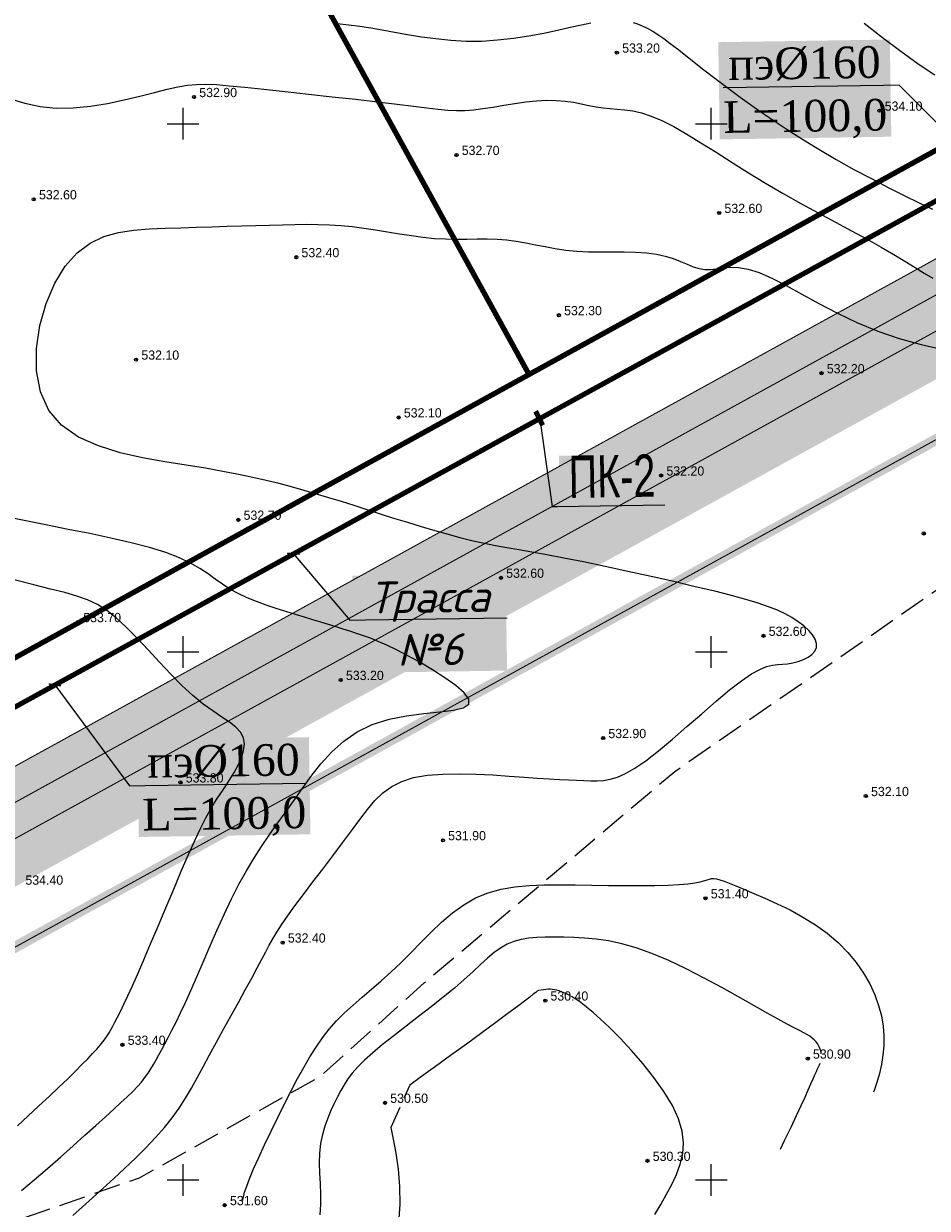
# Model space of a CAD drawing. Extents: x 0 to 361260, y 0 to 4201817.
# Tile 126 of 256: x 360635 to 360720, y 4200297 to 4200409. Entities that reach past the tile are written whole.
import ezdxf
from ezdxf import colors
from ezdxf.entities.mleader import LeaderData, LeaderLine
from ezdxf.math import Vec2, Vec3

# ---------------------------------------------------------------- set-up
doc = ezdxf.new("R2010")
doc.units = 0
doc.header["$LTSCALE"] = 0.5
doc.header["$MEASUREMENT"] = 0
doc.header["$PDMODE"] = 32
doc.header["$PDSIZE"] = 0.3
for name, pattern in [('CONTI', [0]), ('GOST2.303 6', [12, 8, -1.5, 1, -1.5]), ('STRIH_1', [3, 2, -1]), ('ДОРОГИ_ГРУНТ', [7, 5, -2])]:
    doc.linetypes.add(name, pattern=pattern)
for name, color, linetype in [('(00001)лот ранги', 7, 'Continuous'), ('(004) Точки рельефа', 7, 'Continuous'), ('(034) Формы рельефа', 32, 'Continuous'), ('GORIZDEFAULT', 32, 'CONTI'), ('OBRIV0', 32, 'CONTI'), ('PI_TTDEFAULT', 5, 'CONTI'), ('SETKR', 2, 'CONTI'), ('Водопровод 10', 7, 'Continuous'), ('Штрих Стекло', 7, 'Continuous')]:
    doc.layers.add(name, color=color, linetype=linetype)
doc.layers.add('0004. Услов. обоз. @ 1', color=250, linetype='Continuous', lineweight=30)
doc.styles.add('D-431', font='txt')

# ---------------------------------------------------------------- blocks, each defined once
blk = doc.blocks.new('BL_333')
at = {"color": 0}
for p, q in [((0, -1.5), (0, 1.5)), ((-1.5, 0), (1.5, 0))]:
    blk.add_line(p, q, dxfattribs=at)
blk = doc.blocks.new('_ArchTick')
at = {"color": 0, "linetype": 'ByBlock', "const_width": 0.15}
blk.add_lwpolyline([(-0.5, -0.5), (0.5, 0.5)], dxfattribs=at)
blk = doc.blocks.new('_None')

msp = doc.modelspace()

# ---------------------------------------------------------------- hatches: boundary and pattern name
at = {"layer": 'Штрих Стекло', "linetype": 'Continuous'}
h = msp.add_hatch(color=5, dxfattribs=at)
h.dxf.hatch_style = 1
h.set_gradient(color1=(173, 173, 173), color2=(166, 166, 166), one_color=1, tint=0.65)
edge = h.paths.add_edge_path()
edge.add_line((360067.205, 4200806.615), (360049.645, 4200796.938))
edge.add_arc((360052.059, 4200792.559), 5, 32.88524, 118.85775, ccw=False)
edge.add_line((360056.257, 4200795.274), (360060.259, 4200789.085))
edge.add_line((360060.259, 4200789.085), (360069.039, 4200793.924))
edge.add_line((360069.039, 4200793.924), (360065.267, 4200799.758))
edge.add_arc((360069.63, 4200802.227), 5.014, 118.92591, 209.50369, ccw=False)
edge = h.paths.add_edge_path()
edge.add_line((360236.317, 4200517.23), (360498.797, 4200265.225))
edge.add_arc((360509.185, 4200276.045), 15, 226.16627, 298.85775)
edge.add_line((360516.425, 4200262.908), (361136.886, 4200604.824))
edge.add_arc((361129.646, 4200617.961), 15, 298.85775, 396.46852)
edge.add_line((361141.709, 4200626.877), (360736.189, 4201168.806))
edge.add_arc((360740.21, 4201171.777), 5, 118.85775, 216.46852, ccw=False)
edge.add_line((360737.797, 4201176.157), (360731.547, 4201172.713))
edge.add_line((360731.547, 4201172.713), (361139.296, 4200625.094))
edge.add_arc((361129.646, 4200617.961), 12, -61.14225, 36.46852, ccw=False)
edge.add_line((361135.438, 4200607.451), (360507.891, 4200266.197))
edge.add_line((360507.891, 4200266.197), (360237.512, 4200520.465))
edge.add_line((360237.512, 4200520.465), (360062.893, 4200790.537))
edge.add_line((360062.893, 4200790.537), (360060.259, 4200789.085))
edge.add_line((360060.259, 4200789.085), (360234.992, 4200518.836))
edge.add_arc((360242.55, 4200523.723), 9, 212.88524, 226.16627)
edge = h.paths.add_edge_path(flags=16)
edge.add_line((360274.624, 4200503.308), (360634.832, 4200701.808))
edge.add_arc((360637.246, 4200697.429), 5, 28.85775, 118.85775, ccw=False)
edge.add_line((360641.625, 4200699.842), (360789.915, 4200430.746))
edge.add_arc((360785.536, 4200428.333), 5, -61.14225, 28.85775, ccw=False)
edge.add_line((360787.949, 4200423.954), (360511.598, 4200271.666))
edge.add_arc((360509.185, 4200276.045), 5, 226.82384, 298.85775, ccw=False)
edge.add_line((360505.764, 4200272.399), (360273.569, 4200495.328))
edge.add_arc((360277.037, 4200498.929), 5, 118.85775, 226.07521, ccw=False)
h.paths.add_polyline_path([(360274.624, 4200503.308), (360631.329, 4200699.877), (360780.102, 4200429.905), (360509.832, 4200280.969)], flags=0)
edge = h.paths.add_edge_path(flags=16)
edge.add_line((360648.845, 4200709.53), (360942.986, 4200871.621))
edge.add_arc((360945.4, 4200867.242), 5, 36.46852, 118.85775, ccw=False)
edge.add_line((360949.42, 4200870.214), (361133.667, 4200620.933))
edge.add_arc((361129.646, 4200617.961), 5, -61.14225, 36.46852, ccw=False)
edge.add_line((361132.059, 4200613.582), (360801.962, 4200431.676))
edge.add_arc((360799.549, 4200436.055), 5, 208.85775, 298.85775, ccw=False)
edge.add_line((360795.17, 4200433.642), (360646.88, 4200702.738))
edge.add_arc((360651.259, 4200705.151), 5, 118.85775, 208.85775, ccw=False)
h.paths.add_polyline_path([(360652.349, 4200711.46), (360938.867, 4200869.351), (361123.713, 4200619.259), (360801.122, 4200441.489)], flags=0)
edge = h.paths.add_edge_path(flags=17)
edge.add_line((361139.296, 4200625.094), (360731.547, 4201172.713))
edge.add_line((360731.547, 4201172.713), (360723.659, 4201168.366))
edge.add_arc((360726.073, 4201163.987), 5, 36.46852, 118.85775, ccw=False)
edge.add_line((360730.093, 4201166.959), (360939.826, 4200883.196))
edge.add_arc((360935.805, 4200880.224), 5, -61.14225, 36.46852, ccw=False)
edge.add_line((360938.218, 4200875.845), (360645.95, 4200714.785))
edge.add_arc((360643.536, 4200719.164), 5, 208.85775, 298.85775, ccw=False)
edge.add_line((360639.157, 4200716.751), (360490.867, 4200985.847))
edge.add_arc((360495.246, 4200988.26), 5, 118.85775, 208.85775, ccw=False)
edge.add_line((360492.833, 4200992.639), (360478.82, 4200984.917))
edge.add_arc((360481.233, 4200980.538), 5, 28.85775, 118.85775, ccw=False)
edge.add_line((360485.612, 4200982.951), (360633.903, 4200713.855))
edge.add_arc((360629.523, 4200711.442), 5, -61.14225, 28.85552, ccw=False)
edge.add_line((360631.937, 4200707.063), (360550.485, 4200662.177))
edge.add_arc((360548.072, 4200666.557), 5, 208.85775, 298.85775, ccw=False)
edge.add_line((360543.693, 4200664.143), (360395.403, 4200933.239))
edge.add_arc((360399.782, 4200935.652), 5, 118.85775, 208.85775, ccw=False)
edge.add_line((360397.369, 4200940.032), (360749.145, 4201133.884))
edge.add_arc((360751.558, 4201129.505), 5, 36.46852, 118.85775, ccw=False)
edge.add_line((360755.579, 4201132.477), (360745.985, 4201145.458))
edge.add_arc((360741.964, 4201142.486), 5, -61.14225, 36.46852, ccw=False)
edge.add_line((360744.377, 4201138.107), (360086.378, 4200775.506))
edge.add_arc((360084.042, 4200779.927), 5, 212.88524, 297.85041, ccw=False)
edge.add_line((360079.844, 4200777.212), (360088.552, 4200763.743))
edge.add_arc((360092.751, 4200766.458), 5, 118.85775, 212.88524, ccw=False)
edge.add_line((360090.338, 4200770.837), (360383.356, 4200932.309))
edge.add_arc((360385.769, 4200927.93), 5, 28.85775, 118.85775, ccw=False)
edge.add_line((360390.148, 4200930.343), (360538.438, 4200661.248))
edge.add_arc((360534.059, 4200658.834), 5, -61.14225, 28.85775, ccw=False)
edge.add_line((360536.472, 4200654.455), (360267.361, 4200506.157))
edge.add_arc((360264.948, 4200510.536), 5, 226.16627, 298.85775, ccw=False)
edge.add_line((360261.485, 4200506.929), (360243.327, 4200524.363))
edge.add_line((360243.327, 4200524.363), (360069.039, 4200793.924))
edge.add_line((360069.039, 4200793.924), (360062.893, 4200790.537))
edge.add_line((360062.893, 4200790.537), (360237.512, 4200520.465))
edge.add_line((360237.512, 4200520.465), (360507.891, 4200266.197))
edge.add_line((360507.891, 4200266.197), (361135.438, 4200607.451))
edge.add_arc((361129.646, 4200617.961), 12, 298.85775, 396.46852)

# ---------------------------------------------------------------- linework, layer by layer
at = {"layer": '(034) Формы рельефа', "linetype": 'ДОРОГИ_ГРУНТ', "flags": 128}
msp.add_lwpolyline([(360482.781, 4200258.269), (360503.36, 4200262.12), (360540.16, 4200273.49), (360571.629, 4200283.566), (360597.478, 4200285.82), (360621.43, 4200291.754), (360645.869, 4200300.203), (360663.014, 4200309.823), (360672.864, 4200318.692), (360696.547, 4200338.682), (360725.059, 4200358.436), (360749.385, 4200374.03), (360784.309, 4200395.099), (360811.615, 4200410.2), (360839.044, 4200435.53), (360866.689, 4200461.551), (360893.596, 4200482.577), (360919.739, 4200495.686), (360930.957, 4200499.104), (360950, 4200501.5), (360970.569, 4200508.087), (360980.41, 4200514.465), (360985.626, 4200527.791), (360988.679, 4200544.648), (360993.436, 4200584.307), (360994.52, 4200600.42), (360996.832, 4200613.062), (361003.742, 4200621.144), (361014.029, 4200628.488), (361032.05, 4200637.005), (361049.856, 4200645.42), (361060.221, 4200655.432), (361085.506, 4200687.483), (361100.578, 4200706.587), (361115.074, 4200727.431), (361116.743, 4200734.74), (361120.605, 4200787.819), (361123, 4200820.4), (361129.426, 4200846.644), (361137.082, 4200864.849), (361150.22, 4200896.626), (361157.514, 4200904.483), (361166.834, 4200910.639), (361175.773, 4200914.26)], dxfattribs=at)
at = {"ltscale": 0.149071, "const_width": 0.1}
msp.add_lwpolyline([(359943.476, 4200738.432), (360053.157, 4200798.874, -0.3937719), (360059.769, 4200797.209), (360238.667, 4200520.519), (360501.567, 4200268.11, 0.3282587), (360514.494, 4200266.411), (361134.955, 4200608.327, 0.4536768), (361138.492, 4200624.499), (360736.189, 4201168.806, -0.4536768), (360737.797, 4201176.157), (360868.753, 4201248.322)], format="xyb", dxfattribs=at)
for points in [[(360052.603, 4200791.717), (360231.678, 4200514.752), (360505.949, 4200251.426), (361159.312, 4200611.473), (360744.344, 4201172.914)], [(360519.985, 4200286.563), (360780.102, 4200429.905)]]:
    msp.add_lwpolyline(points, dxfattribs=at)
at = {"color": 1, "linetype": 'GOST2.303 6', "lineweight": 30, "const_width": 1.035}
msp.add_lwpolyline([(360055.869, 4200786.666), (360747.942, 4201168.046), (361159.312, 4200611.473), (360505.949, 4200251.426), (360231.678, 4200514.752)], close=True, dxfattribs=at)
at = {"color": 7, "linetype": 'STRIH_1', "ltscale": 2, "true_color": 0xffffff, "const_width": 0.1}
msp.add_lwpolyline([(360062.093, 4200799.14), (360240.997, 4200522.441), (360503.645, 4200270.274, 0.3282587), (360513.046, 4200269.038), (361133.507, 4200610.954, 0.4536768), (361136.08, 4200622.716), (360733.263, 4201167.717)], format="xyb", dxfattribs=at)
at = {"ltscale": 0.149071, "const_width": 0.1}
msp.add_lwpolyline([(360641.625, 4200699.842), (360789.915, 4200430.746, -0.4142136), (360787.949, 4200423.954), (360511.598, 4200271.666, -0.3282587), (360505.722, 4200272.438), (360273.574, 4200495.323, -0.5057308), (360274.624, 4200503.308), (360634.832, 4200701.808, -0.4142136)], format="xyb", close=True, dxfattribs=at)
at = {"color": 0, "ltscale": 0.149071, "const_width": 0.5}
for points in [[(360610.537, 4200507.303), (360707.887, 4200560.95), (360780.102, 4200429.905), (360682.751, 4200376.259)], [(360514.475, 4200454.367), (360610.537, 4200507.303), (360682.751, 4200376.259), (360612.964, 4200337.801), (360598.485, 4200364.076), (360572.21, 4200349.597)]]:
    msp.add_lwpolyline(points, close=True, dxfattribs=at)
at = {"color": 5, "linetype": 'Continuous', "lineweight": 106}
for points in [[(360673.542, 4200366.487), (360790.036, 4200430.511)], [(360459.819, 4200322.369), (360508.453, 4200275.756), (360673.542, 4200366.487)]]:
    msp.add_lwpolyline(points, dxfattribs=at)
at = {"layer": 'GORIZDEFAULT', "color": 32}
for points in [[(360692.6, 4200409.58, 533.5), (360693.02, 4200409.45, 533.5), (360693.46, 4200409.28, 533.5), (360693.92, 4200409.06, 533.5), (360694.41, 4200408.79, 533.5), (360694.94, 4200408.46, 533.5), (360695.5, 4200408.07, 533.5), (360696.12, 4200407.61, 533.5), (360696.8, 4200407.09, 533.5), (360697.55, 4200406.5, 533.5), (360698.38, 4200405.84, 533.5), (360699.31, 4200405.11, 533.5), (360700.34, 4200404.32, 533.5), (360701.48, 4200403.45, 533.5), (360702.73, 4200402.53, 533.5), (360704.07, 4200401.57, 533.5), (360705.5, 4200400.58, 533.5), (360707, 4200399.58, 533.5), (360708.57, 4200398.57, 533.5), (360710.18, 4200397.58, 533.5), (360711.84, 4200396.61, 533.5), (360713.51, 4200395.68, 533.5), (360715.16, 4200394.8, 533.5), (360716.76, 4200393.97, 533.5), (360718.28, 4200393.21, 533.5), (360719.68, 4200392.52, 533.5), (360720.95, 4200391.92, 533.5)], [(360664.58, 4200409.49, 533.5), (360665.68, 4200409.37, 533.5), (360666.73, 4200409.23, 533.5), (360667.77, 4200409.07, 533.5), (360668.86, 4200408.89, 533.5), (360670.02, 4200408.68, 533.5), (360671.26, 4200408.46, 533.5), (360672.57, 4200408.24, 533.5), (360673.93, 4200408.06, 533.5), (360675.34, 4200407.91, 533.5), (360676.79, 4200407.83, 533.5), (360678.27, 4200407.83, 533.5), (360679.78, 4200407.93, 533.5), (360681.27, 4200408.1, 533.5), (360682.74, 4200408.33, 533.5), (360684.14, 4200408.59, 533.5), (360685.45, 4200408.87, 533.5), (360686.66, 4200409.13, 533.5), (360687.71, 4200409.36, 533.5), (360688.61, 4200409.54, 533.5)], [(360714.47, 4200409.53, 534.5), (360716.21, 4200408.17, 534.5), (360717.94, 4200406.86, 534.5), (360719.6, 4200405.67, 534.5), (360721.16, 4200404.64, 534.5)], [(360633.63, 4200402.35, 533), (360635.01, 4200401.94, 533), (360636.47, 4200401.64, 533), (360638, 4200401.49, 533), (360639.6, 4200401.5, 533), (360641.23, 4200401.66, 533), (360642.85, 4200401.93, 533), (360644.43, 4200402.26, 533), (360645.91, 4200402.62, 533), (360647.28, 4200402.97, 533), (360648.49, 4200403.28, 533), (360649.51, 4200403.51, 533), (360650.41, 4200403.66, 533), (360651.27, 4200403.73, 533), (360652.16, 4200403.75, 533), (360653.17, 4200403.7, 533), (360654.37, 4200403.6, 533), (360655.84, 4200403.45, 533), (360657.63, 4200403.26, 533), (360659.68, 4200403.05, 533), (360661.87, 4200402.81, 533), (360664.13, 4200402.56, 533), (360666.34, 4200402.32, 533), (360668.42, 4200402.08, 533), (360670.27, 4200401.86, 533), (360671.81, 4200401.66, 533), (360673.08, 4200401.5, 533), (360674.14, 4200401.37, 533), (360675.05, 4200401.29, 533), (360675.87, 4200401.25, 533), (360676.66, 4200401.26, 533), (360677.48, 4200401.32, 533), (360678.38, 4200401.43, 533), (360679.35, 4200401.58, 533), (360680.36, 4200401.75, 533), (360681.4, 4200401.91, 533), (360682.44, 4200402.06, 533), (360683.45, 4200402.17, 533), (360684.42, 4200402.23, 533), (360685.32, 4200402.21, 533), (360686.16, 4200402.14, 533), (360686.95, 4200402.03, 533), (360687.7, 4200401.89, 533), (360688.41, 4200401.74, 533), (360689.1, 4200401.61, 533), (360689.77, 4200401.51, 533), (360690.44, 4200401.44, 533), (360691.11, 4200401.39, 533), (360691.82, 4200401.32, 533), (360692.58, 4200401.21, 533), (360693.4, 4200401.02, 533), (360694.31, 4200400.73, 533), (360695.32, 4200400.31, 533), (360696.45, 4200399.74, 533), (360697.69, 4200399.02, 533), (360699.03, 4200398.2, 533), (360700.46, 4200397.3, 533), (360701.97, 4200396.34, 533), (360703.53, 4200395.35, 533), (360705.15, 4200394.36, 533), (360706.81, 4200393.39, 533), (360708.48, 4200392.46, 533), (360710.13, 4200391.55, 533), (360711.75, 4200390.68, 533), (360713.29, 4200389.85, 533), (360714.75, 4200389.06, 533), (360716.08, 4200388.31, 533), (360717.28, 4200387.62, 533), (360718.34, 4200386.98, 533), (360719.3, 4200386.39, 533), (360720.17, 4200385.86, 533), (360720.97, 4200385.39, 533)], [(360639.56, 4200296.64, 532.5), (360640.47, 4200297.45, 532.5), (360641.42, 4200298.3, 532.5), (360642.41, 4200299.19, 532.5), (360643.44, 4200300.13, 532.5), (360644.47, 4200301.08, 532.5), (360645.49, 4200302.06, 532.5), (360646.47, 4200303.04, 532.5), (360647.39, 4200304.01, 532.5), (360648.23, 4200304.96, 532.5), (360648.97, 4200305.89, 532.5), (360649.63, 4200306.81, 532.5), (360650.23, 4200307.73, 532.5), (360650.79, 4200308.68, 532.5), (360651.34, 4200309.67, 532.5), (360651.91, 4200310.71, 532.5), (360652.5, 4200311.83, 532.5), (360653.16, 4200313.03, 532.5), (360653.84, 4200314.29, 532.5), (360654.54, 4200315.56, 532.5), (360655.24, 4200316.81, 532.5), (360655.89, 4200318.01, 532.5), (360656.5, 4200319.12, 532.5), (360657.02, 4200320.09, 532.5), (360657.45, 4200320.91, 532.5), (360657.82, 4200321.61, 532.5), (360658.15, 4200322.24, 532.5), (360658.49, 4200322.84, 532.5), (360658.87, 4200323.46, 532.5), (360659.33, 4200324.16, 532.5), (360659.89, 4200324.97, 532.5), (360660.59, 4200325.94, 532.5), (360661.4, 4200327.03, 532.5), (360662.29, 4200328.21, 532.5), (360663.23, 4200329.44, 532.5), (360664.17, 4200330.69, 532.5), (360665.08, 4200331.91, 532.5), (360665.94, 4200333.06, 532.5), (360666.72, 4200334.12, 532.5), (360667.45, 4200335.08, 532.5), (360668.16, 4200335.92, 532.5), (360668.92, 4200336.64, 532.5), (360669.75, 4200337.25, 532.5), (360670.7, 4200337.73, 532.5), (360671.82, 4200338.09, 532.5), (360673.13, 4200338.32, 532.5), (360674.59, 4200338.43, 532.5), (360676.14, 4200338.46, 532.5), (360677.75, 4200338.42, 532.5), (360679.34, 4200338.34, 532.5), (360680.88, 4200338.24, 532.5), (360682.29, 4200338.13, 532.5), (360683.55, 4200338.04, 532.5), (360684.65, 4200337.97, 532.5), (360685.63, 4200337.92, 532.5), (360686.49, 4200337.87, 532.5), (360687.26, 4200337.84, 532.5), (360687.95, 4200337.82, 532.5), (360688.59, 4200337.8, 532.5), (360689.2, 4200337.8, 532.5), (360689.81, 4200337.83, 532.5), (360690.44, 4200337.93, 532.5), (360691.12, 4200338.13, 532.5), (360691.89, 4200338.47, 532.5), (360692.78, 4200338.98, 532.5), (360693.81, 4200339.69, 532.5), (360695, 4200340.63, 532.5), (360696.32, 4200341.73, 532.5), (360697.7, 4200342.92, 532.5), (360699.1, 4200344.14, 532.5), (360700.46, 4200345.32, 532.5), (360701.73, 4200346.39, 532.5), (360702.86, 4200347.26, 532.5), (360703.81, 4200347.91, 532.5), (360704.59, 4200348.34, 532.5), (360705.24, 4200348.6, 532.5), (360705.8, 4200348.75, 532.5), (360706.29, 4200348.81, 532.5), (360706.76, 4200348.84, 532.5), (360707.23, 4200348.87, 532.5), (360707.72, 4200348.96, 532.5), (360708.23, 4200349.09, 532.5), (360708.72, 4200349.27, 532.5), (360709.17, 4200349.5, 532.5), (360709.54, 4200349.76, 532.5), (360709.82, 4200350.07, 532.5), (360709.97, 4200350.41, 532.5), (360709.98, 4200350.79, 532.5), (360709.85, 4200351.19, 532.5), (360709.59, 4200351.6, 532.5), (360709.23, 4200352.03, 532.5), (360708.77, 4200352.45, 532.5), (360708.24, 4200352.85, 532.5), (360707.64, 4200353.24, 532.5), (360706.99, 4200353.6, 532.5), (360706.26, 4200353.94, 532.5), (360705.42, 4200354.27, 532.5), (360704.44, 4200354.6, 532.5), (360703.28, 4200354.95, 532.5), (360701.92, 4200355.32, 532.5), (360700.33, 4200355.73, 532.5), (360698.48, 4200356.17, 532.5), (360696.45, 4200356.65, 532.5), (360694.3, 4200357.14, 532.5), (360692.11, 4200357.62, 532.5), (360689.96, 4200358.08, 532.5), (360687.91, 4200358.51, 532.5), (360686.05, 4200358.88, 532.5), (360684.43, 4200359.18, 532.5), (360683.03, 4200359.44, 532.5), (360681.78, 4200359.65, 532.5), (360680.65, 4200359.85, 532.5), (360679.59, 4200360.04, 532.5), (360678.55, 4200360.25, 532.5), (360677.47, 4200360.49, 532.5), (360676.33, 4200360.77, 532.5), (360675.12, 4200361.1, 532.5), (360673.86, 4200361.46, 532.5), (360672.57, 4200361.84, 532.5), (360671.27, 4200362.24, 532.5), (360669.96, 4200362.64, 532.5), (360668.68, 4200363.05, 532.5), (360667.42, 4200363.45, 532.5), (360666.19, 4200363.84, 532.5), (360664.99, 4200364.22, 532.5), (360663.8, 4200364.59, 532.5), (360662.62, 4200364.94, 532.5), (360661.45, 4200365.29, 532.5), (360660.28, 4200365.61, 532.5), (360659.1, 4200365.93, 532.5), (360657.88, 4200366.22, 532.5), (360656.6, 4200366.52, 532.5), (360655.24, 4200366.8, 532.5), (360653.75, 4200367.09, 532.5), (360652.11, 4200367.38, 532.5), (360650.29, 4200367.67, 532.5), (360648.28, 4200367.99, 532.5), (360646.16, 4200368.36, 532.5), (360644.03, 4200368.84, 532.5), (360641.98, 4200369.49, 532.5), (360640.1, 4200370.34, 532.5), (360638.5, 4200371.45, 532.5), (360637.28, 4200372.86, 532.5), (360636.49, 4200374.61, 532.5), (360636.12, 4200376.6, 532.5), (360636.12, 4200378.73, 532.5), (360636.45, 4200380.9, 532.5), (360637.04, 4200382.99, 532.5), (360637.85, 4200384.9, 532.5), (360638.84, 4200386.52, 532.5), (360639.96, 4200387.77, 532.5), (360641.19, 4200388.68, 532.5), (360642.5, 4200389.31, 532.5), (360643.89, 4200389.71, 532.5), (360645.32, 4200389.93, 532.5), (360646.8, 4200390.05, 532.5), (360648.29, 4200390.1, 532.5), (360649.78, 4200390.15, 532.5), (360651.27, 4200390.2, 532.5), (360652.73, 4200390.25, 532.5), (360654.16, 4200390.29, 532.5), (360655.56, 4200390.33, 532.5), (360656.9, 4200390.37, 532.5), (360658.19, 4200390.41, 532.5), (360659.4, 4200390.44, 532.5), (360660.57, 4200390.47, 532.5), (360661.68, 4200390.48, 532.5), (360662.77, 4200390.47, 532.5), (360663.85, 4200390.43, 532.5), (360664.92, 4200390.36, 532.5), (360666, 4200390.26, 532.5), (360667.11, 4200390.12, 532.5), (360668.23, 4200389.95, 532.5), (360669.36, 4200389.76, 532.5), (360670.48, 4200389.58, 532.5), (360671.61, 4200389.41, 532.5), (360672.71, 4200389.26, 532.5), (360673.79, 4200389.15, 532.5), (360674.84, 4200389.1, 532.5), (360675.87, 4200389.08, 532.5), (360676.86, 4200389.08, 532.5), (360677.83, 4200389.09, 532.5), (360678.78, 4200389.09, 532.5), (360679.72, 4200389.06, 532.5), (360680.63, 4200389, 532.5), (360681.54, 4200388.89, 532.5), (360682.45, 4200388.73, 532.5), (360683.36, 4200388.55, 532.5), (360684.29, 4200388.37, 532.5), (360685.24, 4200388.19, 532.5), (360686.24, 4200388.04, 532.5), (360687.28, 4200387.94, 532.5), (360688.37, 4200387.88, 532.5), (360689.49, 4200387.86, 532.5), (360690.63, 4200387.86, 532.5), (360691.75, 4200387.86, 532.5), (360692.84, 4200387.84, 532.5), (360693.86, 4200387.78, 532.5), (360694.81, 4200387.66, 532.5), (360695.65, 4200387.47, 532.5), (360696.41, 4200387.23, 532.5), (360697.09, 4200386.96, 532.5), (360697.72, 4200386.69, 532.5), (360698.3, 4200386.46, 532.5), (360698.85, 4200386.28, 532.5), (360699.39, 4200386.19, 532.5), (360699.93, 4200386.19, 532.5), (360700.5, 4200386.26, 532.5), (360701.12, 4200386.35, 532.5), (360701.8, 4200386.41, 532.5), (360702.59, 4200386.38, 532.5), (360703.49, 4200386.23, 532.5), (360704.53, 4200385.91, 532.5), (360705.73, 4200385.38, 532.5), (360707.08, 4200384.68, 532.5), (360708.57, 4200383.86, 532.5), (360710.2, 4200382.97, 532.5), (360711.94, 4200382.05, 532.5), (360713.8, 4200381.17, 532.5), (360715.76, 4200380.36, 532.5), (360717.8, 4200379.67, 532.5), (360719.88, 4200379.1, 532.5), (360721.97, 4200378.63, 532.5)], [(360634.69, 4200298.99, 533), (360635.91, 4200300.02, 533), (360637.15, 4200301.09, 533), (360638.39, 4200302.17, 533), (360639.58, 4200303.23, 533), (360640.71, 4200304.24, 533), (360641.74, 4200305.16, 533), (360642.65, 4200305.98, 533), (360643.44, 4200306.69, 533), (360644.12, 4200307.32, 533), (360644.72, 4200307.88, 533), (360645.23, 4200308.38, 533), (360645.67, 4200308.84, 533), (360646.05, 4200309.27, 533), (360646.39, 4200309.69, 533), (360646.68, 4200310.1, 533), (360646.96, 4200310.51, 533), (360647.21, 4200310.94, 533), (360647.46, 4200311.38, 533), (360647.71, 4200311.85, 533), (360647.98, 4200312.35, 533), (360648.27, 4200312.89, 533), (360648.59, 4200313.5, 533), (360648.95, 4200314.17, 533), (360649.33, 4200314.94, 533), (360649.76, 4200315.81, 533), (360650.23, 4200316.81, 533), (360650.74, 4200317.95, 533), (360651.3, 4200319.23, 533), (360651.9, 4200320.63, 533), (360652.53, 4200322.11, 533), (360653.19, 4200323.62, 533), (360653.88, 4200325.13, 533), (360654.57, 4200326.6, 533), (360655.28, 4200327.99, 533), (360655.99, 4200329.26, 533), (360656.7, 4200330.45, 533), (360657.42, 4200331.56, 533), (360658.15, 4200332.63, 533), (360658.89, 4200333.69, 533), (360659.66, 4200334.76, 533), (360660.44, 4200335.87, 533), (360661.26, 4200337.04, 533), (360662.12, 4200338.23, 533), (360663.05, 4200339.41, 533), (360664.07, 4200340.53, 533), (360665.21, 4200341.55, 533), (360666.48, 4200342.43, 533), (360667.91, 4200343.13, 533), (360669.5, 4200343.63, 533), (360671.16, 4200343.95, 533), (360672.8, 4200344.17, 533), (360674.31, 4200344.33, 533), (360675.59, 4200344.49, 533), (360676.53, 4200344.71, 533), (360677.04, 4200345.04, 533), (360677.04, 4200345.52, 533), (360676.6, 4200346.12, 533), (360675.82, 4200346.81, 533), (360674.79, 4200347.55, 533), (360673.62, 4200348.3, 533), (360672.4, 4200349.01, 533), (360671.23, 4200349.65, 533), (360670.19, 4200350.19, 533), (360669.28, 4200350.62, 533), (360668.48, 4200350.98, 533), (360667.75, 4200351.28, 533), (360667.08, 4200351.53, 533), (360666.43, 4200351.75, 533), (360665.8, 4200351.95, 533), (360665.15, 4200352.15, 533), (360664.48, 4200352.36, 533), (360663.78, 4200352.58, 533), (360663.05, 4200352.8, 533), (360662.29, 4200353.04, 533), (360661.48, 4200353.28, 533), (360660.63, 4200353.54, 533), (360659.74, 4200353.82, 533), (360658.82, 4200354.11, 533), (360657.88, 4200354.42, 533), (360656.96, 4200354.76, 533), (360656.06, 4200355.12, 533), (360655.21, 4200355.52, 533), (360654.43, 4200355.94, 533), (360653.72, 4200356.4, 533), (360653.05, 4200356.88, 533), (360652.36, 4200357.38, 533), (360651.6, 4200357.89, 533), (360650.71, 4200358.4, 533), (360649.66, 4200358.91, 533), (360648.37, 4200359.4, 533), (360646.83, 4200359.88, 533), (360645.07, 4200360.33, 533), (360643.16, 4200360.77, 533), (360641.16, 4200361.19, 533), (360639.13, 4200361.59, 533), (360637.15, 4200361.98, 533), (360635.27, 4200362.36, 533), (360633.53, 4200362.72, 533)], [(360634.31, 4200305.13, 533.5), (360635.34, 4200306.06, 533.5), (360636.36, 4200307.01, 533.5), (360637.34, 4200307.92, 533.5), (360638.25, 4200308.78, 533.5), (360639.08, 4200309.58, 533.5), (360639.8, 4200310.29, 533.5), (360640.43, 4200310.92, 533.5), (360640.97, 4200311.47, 533.5), (360641.43, 4200311.96, 533.5), (360641.82, 4200312.39, 533.5), (360642.14, 4200312.76, 533.5), (360642.4, 4200313.08, 533.5), (360642.62, 4200313.37, 533.5), (360642.81, 4200313.65, 533.5), (360642.99, 4200313.93, 533.5), (360643.16, 4200314.22, 533.5), (360643.34, 4200314.56, 533.5), (360643.54, 4200314.95, 533.5), (360643.78, 4200315.41, 533.5), (360644.06, 4200315.96, 533.5), (360644.38, 4200316.63, 533.5), (360644.76, 4200317.43, 533.5), (360645.2, 4200318.38, 533.5), (360645.71, 4200319.51, 533.5), (360646.28, 4200320.83, 533.5), (360646.93, 4200322.35, 533.5), (360647.63, 4200324.02, 533.5), (360648.37, 4200325.77, 533.5), (360649.11, 4200327.54, 533.5), (360649.83, 4200329.24, 533.5), (360650.52, 4200330.82, 533.5), (360651.14, 4200332.2, 533.5), (360651.67, 4200333.34, 533.5), (360652.14, 4200334.27, 533.5), (360652.56, 4200335.02, 533.5), (360652.94, 4200335.66, 533.5), (360653.3, 4200336.22, 533.5), (360653.66, 4200336.75, 533.5), (360654.04, 4200337.31, 533.5), (360654.44, 4200337.92, 533.5), (360654.84, 4200338.58, 533.5), (360655.22, 4200339.27, 533.5), (360655.52, 4200339.96, 533.5), (360655.73, 4200340.63, 533.5), (360655.81, 4200341.28, 533.5), (360655.73, 4200341.86, 533.5), (360655.45, 4200342.38, 533.5), (360655, 4200342.86, 533.5), (360654.4, 4200343.33, 533.5), (360653.67, 4200343.83, 533.5), (360652.83, 4200344.4, 533.5), (360651.91, 4200345.06, 533.5), (360650.92, 4200345.86, 533.5), (360649.88, 4200346.82, 533.5), (360648.83, 4200347.89, 533.5), (360647.76, 4200349.03, 533.5), (360646.69, 4200350.18, 533.5), (360645.65, 4200351.3, 533.5), (360644.64, 4200352.32, 533.5), (360643.68, 4200353.21, 533.5), (360642.78, 4200353.91, 533.5), (360641.89, 4200354.47, 533.5), (360640.96, 4200354.91, 533.5), (360639.95, 4200355.27, 533.5), (360638.8, 4200355.61, 533.5), (360637.46, 4200355.95, 533.5), (360635.87, 4200356.34, 533.5), (360634.02, 4200356.81, 533.5)], [(360655.62, 4200298.05, 531.5), (360655.71, 4200298.4, 531.5), (360655.83, 4200298.84, 531.5), (360656.02, 4200299.4, 531.5), (360656.29, 4200300.09, 531.5), (360656.68, 4200301.04, 531.5), (360657.17, 4200302.13, 531.5), (360657.72, 4200303.33, 531.5), (360658.33, 4200304.61, 531.5), (360658.96, 4200305.91, 531.5), (360659.6, 4200307.2, 531.5), (360660.23, 4200308.44, 531.5), (360660.84, 4200309.59, 531.5), (360661.42, 4200310.65, 531.5), (360662, 4200311.65, 531.5), (360662.59, 4200312.57, 531.5), (360663.2, 4200313.44, 531.5), (360663.84, 4200314.27, 531.5), (360664.53, 4200315.05, 531.5), (360665.29, 4200315.81, 531.5), (360666.09, 4200316.56, 531.5), (360666.95, 4200317.3, 531.5), (360667.84, 4200318.06, 531.5), (360668.75, 4200318.85, 531.5), (360669.68, 4200319.68, 531.5), (360670.62, 4200320.56, 531.5), (360671.57, 4200321.5, 531.5), (360672.52, 4200322.48, 531.5), (360673.49, 4200323.46, 531.5), (360674.48, 4200324.4, 531.5), (360675.5, 4200325.28, 531.5), (360676.57, 4200326.06, 531.5), (360677.69, 4200326.71, 531.5), (360678.87, 4200327.19, 531.5), (360680.11, 4200327.54, 531.5), (360681.4, 4200327.76, 531.5), (360682.75, 4200327.89, 531.5), (360684.16, 4200327.94, 531.5), (360685.62, 4200327.95, 531.5), (360687.13, 4200327.93, 531.5), (360688.69, 4200327.9, 531.5), (360690.27, 4200327.88, 531.5), (360691.81, 4200327.87, 531.5), (360693.29, 4200327.87, 531.5), (360694.67, 4200327.88, 531.5), (360695.91, 4200327.91, 531.5), (360696.96, 4200327.96, 531.5), (360697.8, 4200328.04, 531.5), (360698.45, 4200328.13, 531.5), (360698.94, 4200328.23, 531.5), (360699.31, 4200328.33, 531.5), (360699.6, 4200328.42, 531.5), (360699.83, 4200328.49, 531.5), (360700.04, 4200328.54, 531.5), (360700.25, 4200328.54, 531.5), (360700.51, 4200328.5, 531.5), (360700.82, 4200328.42, 531.5), (360701.21, 4200328.28, 531.5), (360701.7, 4200328.09, 531.5), (360702.32, 4200327.84, 531.5), (360703.09, 4200327.52, 531.5), (360704.02, 4200327.13, 531.5), (360705.09, 4200326.68, 531.5), (360706.25, 4200326.15, 531.5), (360707.46, 4200325.56, 531.5), (360708.68, 4200324.89, 531.5), (360709.87, 4200324.15, 531.5), (360710.99, 4200323.35, 531.5), (360712.01, 4200322.48, 531.5), (360712.92, 4200321.55, 531.5), (360713.73, 4200320.58, 531.5), (360714.42, 4200319.58, 531.5), (360715, 4200318.56, 531.5), (360715.48, 4200317.54, 531.5), (360715.85, 4200316.53, 531.5), (360716.11, 4200315.54, 531.5), (360716.28, 4200314.57, 531.5), (360716.35, 4200313.63, 531.5), (360716.34, 4200312.71, 531.5), (360716.26, 4200311.81, 531.5), (360716.12, 4200310.93, 531.5), (360715.92, 4200310.08, 531.5), (360715.68, 4200309.24, 531.5), (360715.38, 4200308.38, 531.5), (360715.349, 4200308.301, 531.5)], [(360710.42, 4200311.93, 531), (360710.4, 4200312.07, 531), (360710.37, 4200312.22, 531), (360710.32, 4200312.37, 531), (360710.25, 4200312.55, 531), (360710.17, 4200312.73, 531), (360710.06, 4200312.91, 531), (360709.92, 4200313.09, 531), (360709.76, 4200313.26, 531), (360709.57, 4200313.43, 531), (360709.35, 4200313.6, 531), (360709.1, 4200313.75, 531), (360708.78, 4200313.93, 531), (360708.37, 4200314.14, 531), (360707.85, 4200314.4, 531), (360707.18, 4200314.75, 531), (360706.33, 4200315.21, 531), (360705.28, 4200315.79, 531), (360704.02, 4200316.51, 531), (360702.57, 4200317.33, 531), (360700.99, 4200318.21, 531), (360699.33, 4200319.11, 531), (360697.64, 4200319.98, 531), (360695.98, 4200320.78, 531), (360694.38, 4200321.45, 531), (360692.9, 4200321.98, 531), (360691.54, 4200322.36, 531), (360690.27, 4200322.63, 531), (360689.1, 4200322.8, 531), (360688.01, 4200322.9, 531), (360687, 4200322.96, 531), (360686.04, 4200322.98, 531), (360685.14, 4200323, 531), (360684.29, 4200323, 531), (360683.48, 4200322.97, 531), (360682.72, 4200322.9, 531), (360682, 4200322.78, 531), (360681.32, 4200322.59, 531), (360680.67, 4200322.32, 531), (360680.05, 4200321.96, 531), (360679.44, 4200321.52, 531), (360678.81, 4200320.99, 531), (360678.15, 4200320.39, 531), (360677.42, 4200319.71, 531), (360676.61, 4200318.97, 531), (360675.68, 4200318.16, 531), (360674.63, 4200317.29, 531), (360673.49, 4200316.39, 531), (360672.3, 4200315.47, 531), (360671.11, 4200314.56, 531), (360669.95, 4200313.66, 531), (360668.89, 4200312.82, 531), (360667.95, 4200312.04, 531), (360667.17, 4200311.33, 531), (360666.54, 4200310.7, 531), (360666.02, 4200310.12, 531), (360665.6, 4200309.56, 531), (360665.24, 4200309.02, 531), (360664.93, 4200308.46, 531), (360664.62, 4200307.88, 531), (360664.31, 4200307.25, 531), (360663.99, 4200306.58, 531), (360663.69, 4200305.86, 531), (360663.42, 4200305.1, 531), (360663.19, 4200304.29, 531), (360663.01, 4200303.44, 531), (360662.91, 4200302.54, 531), (360662.89, 4200301.6, 531), (360662.92, 4200300.63, 531), (360662.98, 4200299.65, 531), (360663.02, 4200298.66, 531), (360663.02, 4200297.67, 531), (360662.95, 4200296.7, 531)], [(360686.68, 4200317.42, 530.5), (360686.44, 4200317.55, 530.5), (360686.22, 4200317.65, 530.5), (360685.9, 4200317.79, 530.5), (360685.62, 4200317.89, 530.5), (360685.37, 4200317.97, 530.5), (360685.15, 4200318.01, 530.5), (360684.95, 4200318.04, 530.5), (360684.77, 4200318.06, 530.5), (360684.6, 4200318.07, 530.5), (360683.65, 4200317.93, 530.5), (360683.53, 4200317.86, 530.5), (360683.38, 4200317.75, 530.5), (360683.15, 4200317.58, 530.5), (360682.82, 4200317.32, 530.5), (360682.33, 4200316.94, 530.5), (360681.66, 4200316.43, 530.5), (360680.75, 4200315.75, 530.5), (360679.6, 4200314.9, 530.5), (360678.27, 4200313.92, 530.5), (360676.82, 4200312.87, 530.5), (360675.33, 4200311.79, 530.5), (360673.9, 4200310.75, 530.5), (360672.58, 4200309.79, 530.5), (360671.47, 4200308.98, 530.5), (360670.91, 4200307.74, 530.5)], [(360694.67, 4200296.72, 530.5), (360695.23, 4200297.69, 530.5), (360695.76, 4200298.64, 530.5), (360696.27, 4200299.58, 530.5), (360696.71, 4200300.52, 530.5), (360697.07, 4200301.48, 530.5), (360697.3, 4200302.48, 530.5), (360697.38, 4200303.52, 530.5), (360697.26, 4200304.62, 530.5), (360696.91, 4200305.8, 530.5), (360696.32, 4200307.06, 530.5), (360695.52, 4200308.38, 530.5), (360694.57, 4200309.71, 530.5), (360693.53, 4200311.02, 530.5), (360692.44, 4200312.27, 530.5), (360691.37, 4200313.41, 530.5), (360690.38, 4200314.42, 530.5), (360689.55, 4200315.2, 530.5), (360688.83, 4200315.85, 530.5), (360688.2, 4200316.37, 530.5), (360687.65, 4200316.79, 530.5), (360687.18, 4200317.12, 530.5), (360686.76, 4200317.37, 530.5)], [(360706.55, 4200302.909, 531), (360706.95, 4200303.72, 531), (360707.56, 4200304.99, 531), (360708.08, 4200306.1, 531), (360708.51, 4200307.04, 531), (360708.88, 4200307.85, 531), (360709.19, 4200308.53, 531), (360709.44, 4200309.1, 531), (360709.65, 4200309.58, 531), (360709.82, 4200309.95, 531), (360709.96, 4200310.26, 531), (360710.07, 4200310.51, 531), (360710.17, 4200310.72, 531), (360710.24, 4200310.9, 531), (360710.3, 4200311.05, 531)], [(360670.51, 4200306.86, 530.5), (360669.66, 4200304.97, 530.5), (360669.89, 4200303.86, 530.5), (360670.14, 4200302.53, 530.5), (360670.36, 4200301.02, 530.5), (360670.5, 4200299.38, 530.5), (360670.53, 4200297.67, 530.5), (360670.4, 4200295.94, 530.5)]]:
    msp.add_polyline3d(points, dxfattribs=at)
at = {"layer": 'PI_TTDEFAULT', "color": 5}
for p in [(360691.07, 4200406.73, 533.2), (360651.04, 4200402.53, 532.9), (360715.92, 4200401.24, 534.1), (360675.89, 4200397.04, 532.7), (360635.86, 4200392.85, 532.6), (360700.75, 4200391.55, 532.6), (360660.72, 4200387.36, 532.4), (360685.58, 4200381.87, 532.3), (360645.55, 4200377.67, 532.1), (360710.44, 4200376.38, 532.2), (360670.41, 4200372.19, 532.1), (360695.26, 4200366.7, 532.2), (360655.23, 4200362.5, 532.7), (360720.12, 4200361.21, 532.1), (360680.09, 4200357.01, 532.6), (360640.06, 4200352.82, 533.7), (360704.95, 4200351.52, 532.6), (360664.92, 4200347.33, 533.2), (360689.77, 4200341.84, 532.9), (360649.75, 4200337.64, 533.8), (360714.63, 4200336.35, 532.1), (360674.6, 4200332.16, 531.9), (360699.46, 4200326.67, 531.4), (360659.43, 4200322.47, 532.4), (360684.29, 4200316.98, 530.4), (360644.26, 4200312.79, 533.4), (360709.14, 4200311.49, 530.9), (360669.11, 4200307.3, 530.5), (360693.97, 4200301.81, 530.3), (360653.94, 4200297.61, 531.6)]:
    msp.add_point(p, dxfattribs=at)

# ---------------------------------------------------------------- block references
at = {"layer": 'SETKR', "color": 92}
for p in [(360650, 4200400), (360700, 4200400), (360650, 4200350), (360700, 4200350), (360650, 4200300), (360700, 4200300)]:
    msp.add_blockref('BL_333', p, dxfattribs=at)

# ---------------------------------------------------------------- texts
at = {"layer": '(00001)лот ранги', "color": 31, "linetype": 'Continuous', "lineweight": 30, "ltscale": 3, "true_color": 0xffc2ad, "insert": (360585.75, 4200431.366), "char_height": 5, "attachment_point": 1, "bg_fill": 1, "box_fill_scale": 1.5, "bg_fill_color": 7, "bg_fill_true_color": 16777215, "bg_fill_transparency": 0}
msp.add_mtext_dynamic_manual_height_columns('\\pi-0.90236;{\\C256;ХVIII-ЛОТ\\P\\pi13.84371;1.55   \\P\\pi15.7643;га}', width=39.0286, gutter_width=10, heights=[27.611], dxfattribs=at)
at = {"layer": '(004) Точки рельефа', "style": 'D-431'}
for s, p in [('533.20', (360691.57, 4200406.73)), ('532.90', (360651.53, 4200402.52)), ('534.10', (360716.42, 4200401.23)), ('532.70', (360676.38, 4200397.04)), ('532.60', (360636.36, 4200392.84)), ('532.60', (360701.25, 4200391.55)), ('532.40', (360661.21, 4200387.36)), ('532.30', (360686.07, 4200381.87)), ('532.10', (360646.05, 4200377.66)), ('532.20', (360710.94, 4200376.37)), ('532.10', (360670.9, 4200372.19)), ('532.20', (360695.76, 4200366.69)), ('532.70', (360655.73, 4200362.5)), ('532.60', (360680.59, 4200357.01)), ('533.70', (360640.55, 4200352.81)), ('532.60', (360705.44, 4200351.51)), ('533.20', (360665.42, 4200347.33)), ('532.90', (360690.26, 4200341.83)), ('533.80', (360650.25, 4200337.63)), ('532.10', (360715.13, 4200336.34)), ('531.90', (360675.09, 4200332.16)), ('534.40', (360635.07, 4200327.95)), ('531.40', (360699.96, 4200326.66)), ('532.40', (360659.92, 4200322.47)), ('530.40', (360684.78, 4200316.98)), ('533.40', (360644.76, 4200312.79)), ('530.90', (360709.63, 4200311.48)), ('530.50', (360669.61, 4200307.3)), ('530.30', (360694.46, 4200301.8)), ('531.60', (360654.44, 4200297.61))]:
    msp.add_text(s, height=0.875, dxfattribs=at).set_placement(p)

# ---------------------------------------------------------------- next in the draw order: leaders
at = {"layer": '0004. Услов. обоз. @ 1'}
ml = msp.add_multileader_mtext('Standard', dxfattribs=at)
ml.set_content('{\\W0.7;\\C1;ПК-2}', color=256)
ml.set_leader_properties(color=6)
ml.set_arrow_properties(name='NONE')
ml.build(insert=Vec2(0, 0))
ml.multileader.update_dxf_attribs({"text_left_attachment_type": 6, "text_right_attachment_type": 6, "dogleg_length": 0.01})
ctx = ml.context
ctx.base_point, ctx.landing_gap_size, ctx.plane_origin, ctx.plane_x_axis, ctx.plane_y_axis = Vec3(360685.413, 4200363.756), 0.1, Vec3(360677.734, 4200375.665), Vec3(0.9998877, 0.0149857), Vec3(-0.0149857, 0.9998877)
ctx.left_attachment, ctx.right_attachment, ctx.text_align_type = 6, 6, 1
notes = []
notes.append((ctx, [(0, (1, 1, 0), (360684.957, 4200363.75), (0.9998877, 0.0149857), 0.456, [(0, [(360683.763, 4200372.047)], 0, [])])]))
ctx.mtext.insert, ctx.mtext.text_direction, ctx.mtext.rotation, ctx.mtext.width, ctx.mtext.alignment, ctx.mtext.flow_direction = Vec3(360690.574, 4200368.634), Vec3(0.9998877, 0.0149857), 0.0149862, 9.99113, 2, 5
ctx.mtext.has_bg_fill, ctx.mtext.bg_color, ctx.mtext.bg_scale_factor, ctx.mtext.bg_transparency, ctx.mtext.use_window_bg_color = 1, -1023409921, 1, 0, 0
at = {"layer": 'Водопровод 10', "color": 1, "lineweight": 0}
ml = msp.add_multileader_mtext('Standard', dxfattribs=at)
ml.set_content('\\pxqc,t2;{\\fTimes New Roman|b0|i0|c204|p18;\\C5;пэ%%C\\fTimes New Roman|b0|i0|c0|p18;1\\fTimes New Roman|b0|i0|c204|p18;6\\fTimes New Roman|b0|i0|c0|p18;0\\fTimes New Roman|b0|i0|c204|p18; L=\\fTimes New Roman|b0|i0|c0|p18;1\\fTimes New Roman|b0|i0|c204|p18;0\\fTimes New Roman|b0|i0|c0|p18;0\\fTimes New Roman|b0|i0|c204|p18;,0}', color=1)
ml.set_leader_properties()
ml.set_arrow_properties(name='ARCHTICK')
ml.build(insert=Vec2(0, 0))
ml.multileader.update_dxf_attribs({"text_left_attachment_type": 6, "text_right_attachment_type": 6, "dogleg_length": 0.36, "arrow_head_size": 0.84})
ctx = ml.context
ctx.base_point, ctx.char_height, ctx.arrow_head_size, ctx.landing_gap_size, ctx.plane_origin, ctx.plane_x_axis, ctx.plane_y_axis = Vec3(360701.393, 4200403.393), 3, 0.84, 0, Vec3(360880.766, 4200295.735), Vec3(0.9998797, 0.0155126), Vec3(-0.0155126, 0.9998797)
ctx.left_attachment, ctx.right_attachment, ctx.text_align_type = 6, 6, 1
notes.append((ctx, [(0, (1, 1, 0), (360717.786, 4200403.647), (-0.9998797, -0.0155126), 1.47, [(0, [(360726.072, 4200395.357)], 0, [])])]))
ctx.mtext.insert, ctx.mtext.text_direction, ctx.mtext.rotation, ctx.mtext.width, ctx.mtext.alignment, ctx.mtext.flow_direction = Vec3(360708.797, 4200407.246), Vec3(0.9998797, 0.0155126), 0.0155132, 15.04298, 2, 5
ctx.mtext.has_bg_fill, ctx.mtext.bg_color, ctx.mtext.bg_scale_factor, ctx.mtext.bg_transparency, ctx.mtext.use_window_bg_color = 1, -1023409921, 1.2, 0, 0
ml = msp.add_multileader_mtext('Standard', dxfattribs=at)
ml.set_content('{\\fISOCPEUR|b0|i1|c204|p34;Трасса №6}', color=1)
ml.set_leader_properties()
ml.set_arrow_properties(name='ARCHTICK')
ml.build(insert=Vec2(0, 0))
ml.multileader.update_dxf_attribs({"text_left_attachment_type": 6, "text_right_attachment_type": 6, "dogleg_length": 0.36, "arrow_head_size": 0.84})
ctx = ml.context
ctx.base_point, ctx.char_height, ctx.arrow_head_size, ctx.landing_gap_size, ctx.plane_origin, ctx.plane_x_axis, ctx.plane_y_axis = Vec3(360667.249, 4200353.019), 3, 0.84, 0, Vec3(360844.369, 4200245.776), Vec3(0.9998797, 0.0155126), Vec3(-0.0155126, 0.9998797)
ctx.left_attachment, ctx.right_attachment, ctx.text_align_type = 6, 6, 1
notes.append((ctx, [(1, (1, 1, 0), (360665.78, 4200352.996), (0.9998797, 0.0155126), 1.47, [(0, [(360660.447, 4200359.291)], 0, [])])]))
ctx.mtext.insert, ctx.mtext.text_direction, ctx.mtext.rotation, ctx.mtext.width, ctx.mtext.alignment, ctx.mtext.flow_direction = Vec3(360673.292, 4200356.713), Vec3(0.9998797, 0.0155126), 0.0155132, 13.305, 2, 5
ctx.mtext.has_bg_fill, ctx.mtext.bg_color, ctx.mtext.bg_scale_factor, ctx.mtext.bg_transparency, ctx.mtext.use_window_bg_color = 1, -1023409921, 1.2, 0, 0
ml = msp.add_multileader_mtext('Standard', dxfattribs=at)
ml.set_content('\\pxqc,t2;{\\fTimes New Roman|b0|i0|c204|p18;\\C5;пэ%%C\\fTimes New Roman|b0|i0|c0|p18;1\\fTimes New Roman|b0|i0|c204|p18;6\\fTimes New Roman|b0|i0|c0|p18;0\\fTimes New Roman|b0|i0|c204|p18; L=10\\fTimes New Roman|b0|i0|c0|p18;0\\fTimes New Roman|b0|i0|c204|p18;,0}', color=1)
ml.set_leader_properties()
ml.set_arrow_properties(name='ARCHTICK')
ml.build(insert=Vec2(0, 0))
ml.multileader.update_dxf_attribs({"text_left_attachment_type": 6, "text_right_attachment_type": 6, "dogleg_length": 0.36, "arrow_head_size": 0.84})
ctx = ml.context
ctx.base_point, ctx.char_height, ctx.arrow_head_size, ctx.landing_gap_size, ctx.plane_origin, ctx.plane_x_axis, ctx.plane_y_axis = Vec3(360646.398, 4200337.344), 3, 0.84, 0, Vec3(360826.446, 4200225.628), Vec3(0.9998797, 0.0155126), Vec3(-0.0155126, 0.9998797)
ctx.left_attachment, ctx.right_attachment, ctx.text_align_type = 6, 6, 1
notes.append((ctx, [(1, (1, 1, 0), (360644.928, 4200337.321), (0.9998797, 0.0155126), 1.47, [(0, [(360637.857, 4200346.875)], 0, [])])]))
ctx.mtext.insert, ctx.mtext.text_direction, ctx.mtext.rotation, ctx.mtext.width, ctx.mtext.alignment, ctx.mtext.flow_direction = Vec3(360653.802, 4200341.197), Vec3(0.9998797, 0.0155126), 0.0155132, 15.04298, 2, 5
ctx.mtext.has_bg_fill, ctx.mtext.bg_color, ctx.mtext.bg_scale_factor, ctx.mtext.bg_transparency, ctx.mtext.use_window_bg_color = 1, -1023409921, 1.2, 0, 0
for ctx, leaders in notes:
    for number, flags, end, landing, length, lines in leaders:
        leader = LeaderData()
        leader.index, (leader.has_last_leader_line, leader.has_dogleg_vector, leader.attachment_direction) = number, flags
        leader.last_leader_point, leader.dogleg_vector, leader.dogleg_length = Vec3(end), Vec3(landing), length
        for number, points, colour, breaks in lines:
            line = LeaderLine()
            line.index, line.vertices, line.color, line.breaks = number, Vec3.list(points), colors.encode_raw_color(colour), breaks
            leader.lines.append(line)
        ctx.leaders.append(leader)

# ---------------------------------------------------------------- next in the draw order: linework, layer by layer
at = {"layer": 'OBRIV0', "color": 1, "linetype": 'Continuous', "lineweight": 90}
msp.add_lwpolyline([(360684.056, 4200371.427), (360683.396, 4200372.742)], dxfattribs=at)

doc.saveas('drawing.dxf')
